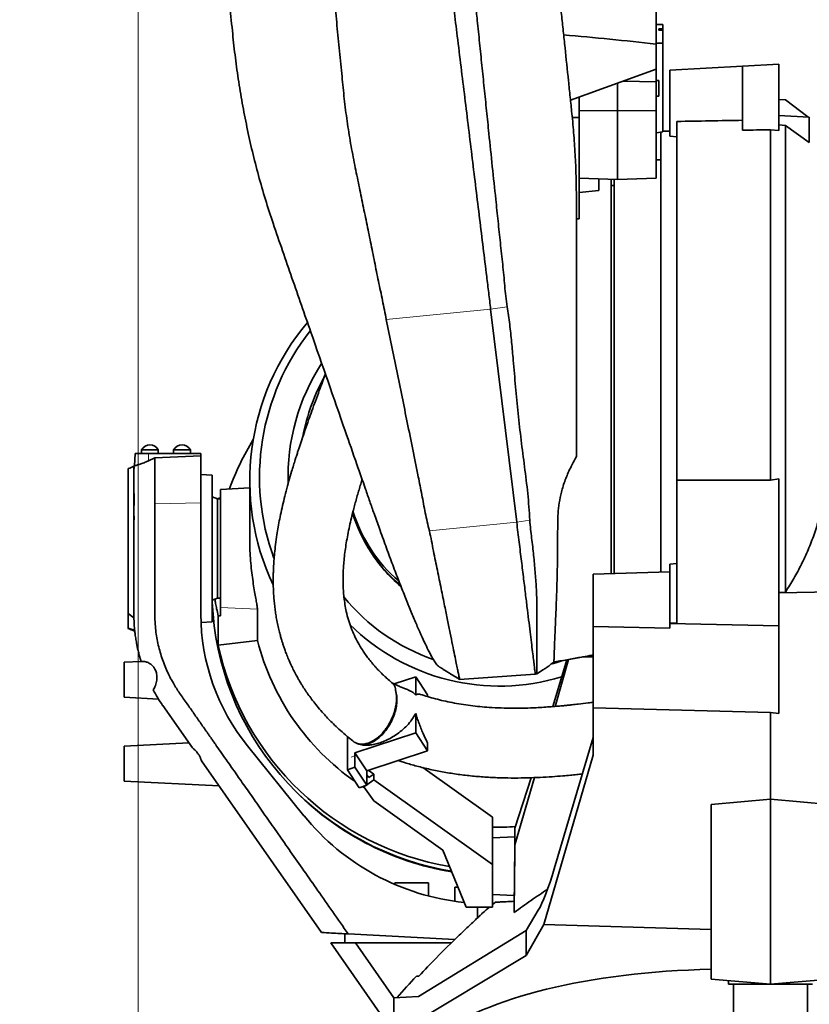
# Model space of a CAD drawing. Header units: millimetres. Extents: x 0 to 11920, y 0 to 8400.
# Tile 5 of 55: x 2210 to 2776, y 1977 to 2682. Entities that reach past the tile are written whole.
import ezdxf

# ---------------------------------------------------------------- set-up
doc = ezdxf.new("R2010")
doc.units = ezdxf.units.MM
doc.header["$LTSCALE"] = 20
doc.styles.add('SLDTEXTSTYLE0', font='TXT', dxfattribs={"width": 0.605})
doc.dimstyles.new('SLDDIMSTYLE0', dxfattribs={"dimtxt": 70, "dimasz": 70, "dimexe": 0, "dimexo": 0.0625, "dimgap": 17.5, "dimtad": 1, "dimdec": 1, "dimrnd": 1e-09, "dimzin": 12, "dimdsep": 46, "dimtxsty": 'SLDTEXTSTYLE0', "dimsah": 1, "dimcen": 0.09, "dimadec": 0, "dimazin": 3, "dimtfac": 1, "dimtofl": 0, "dimtmove": 0, "dimatfit": 3, "dimfxl": 1, "dimfrac": 2, "dimtolj": 1, "dimtzin": 12, "dimarcsym": 0})

# ---------------------------------------------------------------- blocks, each defined once
blk = doc.blocks.new('_D_5')
at = {"color": 7, "linetype": 'Continuous', "lineweight": 0}
for p, q in [((2295.23, 3277.04), (2295.23, 1355.7)), ((2748.23, 1552.92), (2748.23, 1355.7)), ((2295.23, 1385.7), (1312.24, 1385.7)), ((2295.23, 1385.7), (2748.23, 1385.7))]:
    blk.add_line(p, q, dxfattribs=at)
at = {"color": 7, "linetype": 'Continuous', "lineweight": 18}
for points in [[(2295.23, 1385.7), (2365.23, 1375.7), (2365.23, 1395.7)], [(2748.23, 1385.7), (2678.23, 1395.7), (2678.23, 1375.7)]]:
    blk.add_solid(points, dxfattribs=at)
at = {"color": 7, "linetype": 'Continuous', "lineweight": 18, "char_height": 70, "attachment_point": 1, "style": 'SLDTEXTSTYLE0'}
for s, insert in [('(2x M8 Through)', (1498.9, 1475.94)), ('453', (1312.24, 1475.94))]:
    blk.add_mtext(s, dxfattribs=dict(at, insert=insert))

msp = doc.modelspace()

# ---------------------------------------------------------------- linework, layer by layer
at = {"color": 7, "linetype": 'Continuous', "lineweight": 35}
for p, q in [((2666.23, 2664.47), (2666.23, 2720.63)), ((2668.23, 2675.45), (2671.23, 2675.45)), ((2668.23, 2675.45), (2668.23, 2674.41)), ((2671.23, 2674.41), (2668.23, 2674.41)), ((2671.23, 2675.45), (2671.23, 2678.61)), ((2671.23, 2675.45), (2671.23, 2674.41)), ((2671.23, 2665.06), (2671.23, 2674.41)), ((2671.23, 2665.06), (2666.23, 2665.06)), ((2666.23, 2646.58), (2666.23, 2664.47)), ((2671.23, 2601.64), (2671.23, 2665.06)), ((2666.23, 2646.58), (2604.99, 2624.22)), ((2666.23, 2646.58), (2666.23, 2637.51)), ((2676.23, 2645.93), (2728.23, 2648.65)), ((2676.23, 2645.93), (2676.23, 2598.57)), ((2728.23, 2648.65), (2754.23, 2650.02)), ((2728.23, 2602.83), (2728.23, 2648.65)), ((2754.23, 2602.51), (2754.23, 2650.02)), ((2666.23, 2637.51), (2642.49, 2637.91)), ((2668.23, 2638.42), (2666.23, 2638.42)), ((2666.23, 2637.51), (2666.23, 2616.95)), ((2668.23, 2638.42), (2668.23, 2627.12)), ((2638.73, 2636.54), (2638.73, 2616.77)), ((2611.23, 2611.89), (2611.23, 2626.5)), ((2666.23, 2627.12), (2668.23, 2627.12)), ((2759.02, 2624.5), (2754.23, 2624.77)), ((2775.09, 2612.31), (2759.02, 2624.5)), ((2611.23, 2616.95), (2638.73, 2616.77)), ((2666.23, 2616.95), (2638.73, 2616.77)), ((2638.73, 2616.77), (2638.73, 2567.52)), ((2666.23, 2616.95), (2666.23, 2568.49)), ((2606.27, 2611.89), (2611.23, 2611.89)), ((2611.23, 2539.41), (2611.23, 2611.89)), ((2776.04, 2612.26), (2754.23, 2613.4)), ((2776.04, 2594.13), (2776.04, 2612.26)), ((2676.23, 2602.2), (2671.23, 2602.2)), ((2681.23, 2352.13), (2681.23, 2609.1)), ((2748.23, 2352.11), (2748.23, 2603.11)), ((2748.23, 2603.11), (2754.23, 2602.51)), ((2754.23, 2606.61), (2759.02, 2606.28)), ((2759.02, 2606.28), (2759.02, 2272.06)), ((2759.02, 2606.28), (2776.04, 2594.13)), ((2671.23, 2601.64), (2666.23, 2600.85)), ((2669.73, 2405.7), (2669.73, 2601.56)), ((2676.23, 2598.57), (2681.23, 2598.18)), ((2669.73, 2581.7), (2666.23, 2581.7)), ((2611.23, 2568.49), (2638.73, 2567.52)), ((2625.23, 2559.59), (2625.23, 2567.99)), ((2636.23, 2405.7), (2636.23, 2567.6)), ((2666.23, 2568.49), (2638.73, 2567.52)), ((2636.23, 2563.2), (2634.23, 2563.2)), ((2625.23, 2559.59), (2611.23, 2558.16)), ((2611.23, 2539.41), (2609.23, 2539.35)), ((2547.79, 2474.7), (2566.46, 2322.06)), ((2636.23, 2285.34), (2636.23, 2405.7)), ((2669.73, 2286.35), (2669.73, 2405.7)), ((2293.17, 2371.21), (2292.71, 2362.47)), ((2293.17, 2371.21), (2302.7, 2371.21)), ((2297.73, 2373.81), (2297.73, 2371.21)), ((2309.73, 2373.81), (2297.73, 2373.81)), ((2302.7, 2371.21), (2340.23, 2371.21)), ((2340.23, 2369.64), (2307.23, 2368.17)), ((2309.73, 2371.21), (2309.73, 2373.81)), ((2320.73, 2373.81), (2320.73, 2371.21)), ((2332.73, 2373.81), (2320.73, 2373.81)), ((2332.73, 2371.21), (2332.73, 2373.81)), ((2340.23, 2371.21), (2340.23, 2369.64)), ((2340.23, 2369.64), (2340.23, 2335.95)), ((2292.84, 2362.49), (2292.09, 2362.15)), ((2302.69, 2366.07), (2307.23, 2368.17)), ((2288.23, 2256.65), (2288.23, 2360.43)), ((2292.23, 2362.22), (2292.23, 2362.22)), ((2292.23, 2362.22), (2292.23, 2330.6)), ((2292.25, 2362.15), (2292.24, 2362.18)), ((2348.23, 2355.71), (2340.23, 2356.13)), ((2348.23, 2250.71), (2348.23, 2355.71)), ((2375.23, 2351.87), (2375.23, 2309.53)), ((2681.23, 2250.02), (2681.23, 2352.13)), ((2748.23, 2352.11), (2681.23, 2352.13)), ((2748.23, 2352.11), (2754.23, 2353.23)), ((2754.23, 2247.9), (2754.23, 2353.23)), ((2375.23, 2346.63), (2354.22, 2345.53)), ((2754.24, 2345.53), (2754.23, 2345.53)), ((2307.23, 2333.03), (2307.23, 2335.11)), ((2340.23, 2335.95), (2340.23, 2256.21)), ((2352.23, 2338.71), (2348.23, 2340.17)), ((2354.23, 2338.71), (2352.23, 2338.71)), ((2352.23, 2338.71), (2352.23, 2303.21)), ((2352.66, 2339.15), (2352.58, 2338.71)), ((2292.23, 2330.6), (2292.25, 2331.32)), ((2292.26, 2326.71), (2292.23, 2327.16)), ((2292.23, 2327.16), (2292.23, 2323.47)), ((2292.33, 2323.92), (2292.25, 2323.47)), ((2292.26, 2326.71), (2292.33, 2325.86)), ((2352.23, 2303.21), (2352.23, 2267.71)), ((2681.23, 2292.5), (2676.23, 2292.13)), ((2676.23, 2249.79), (2676.23, 2292.13)), ((2676.23, 2286.54), (2621.23, 2284.89)), ((2621.23, 2284.89), (2621.23, 2247.45)), ((2869.75, 2273.29), (2754.23, 2271.57)), ((2759.02, 2272.06), (2754.23, 2271.8)), ((2292.23, 2261.33), (2292.23, 2265.27)), ((2348.23, 2266.26), (2352.23, 2267.71)), ((2352.23, 2267.71), (2354.23, 2267.71)), ((2292.23, 2253.51), (2288.23, 2256.65)), ((2288.23, 2246.26), (2288.23, 2256.65)), ((2292.23, 2256.28), (2292.23, 2261.33)), ((2354.23, 2261.08), (2354.23, 2254.97)), ((2380.71, 2259.7), (2380.71, 2237.28)), ((2292.23, 2256.21), (2292.23, 2256.28)), ((2292.23, 2255.85), (2292.23, 2253.51)), ((2340.34, 2250.3), (2348.23, 2250.71)), ((2352.66, 2234.09), (2352.66, 2255.04)), ((2681.23, 2250.02), (2676.23, 2249.79)), ((2676.23, 2249.79), (2676.23, 2249.41)), ((2288.23, 2246), (2288.23, 2246.26)), ((2288.23, 2246.26), (2292.23, 2244.71)), ((2292.38, 2244.66), (2288.23, 2246.26)), ((2292.23, 2244.71), (2292.23, 2244.21)), ((2292.23, 2244.21), (2292.87, 2243.96)), ((2292.38, 2245.82), (2292.72, 2245.67)), ((2292.38, 2244.66), (2292.38, 2245.82)), ((2621.23, 2247.45), (2621.23, 2189.24)), ((2621.23, 2247.45), (2676.23, 2246.18)), ((2754.23, 2247.9), (2676.23, 2249.41)), ((2676.23, 2249.41), (2676.23, 2246.18)), ((2754.23, 2185.13), (2754.23, 2247.9)), ((2380.71, 2237.28), (2352.66, 2234.09)), ((2297.37, 2222.35), (2285.23, 2221.71)), ((2285.23, 2196.71), (2285.23, 2221.71)), ((2297.38, 2222.35), (2295.87, 2227.66)), ((2592.23, 2189.99), (2602.29, 2223.54)), ((2593.91, 2190.13), (2603.66, 2223.79)), ((2598.75, 2222.9), (2618.02, 2226.41)), ((2613.63, 2225.61), (2621.23, 2225.57)), ((2580.96, 2213.5), (2585.69, 2216.56)), ((2494.1, 2211.33), (2478.72, 2206.25)), ((2494.1, 2198.31), (2494.1, 2211.33)), ((2494.1, 2211.33), (2502.55, 2198.47)), ((2525.55, 2209.44), (2579.77, 2213.2)), ((2579.75, 2213.2), (2579.76, 2213.2)), ((2579.77, 2213.2), (2580.98, 2213.42)), ((2285.23, 2196.71), (2309.8, 2195.43)), ((2502.55, 2197.16), (2502.55, 2198.47)), ((2312.83, 2190.88), (2312.89, 2190.79)), ((2312.89, 2190.79), (2334.15, 2160.43)), ((2748.23, 2185.7), (2621.23, 2189.24)), ((2621.23, 2189.24), (2621.23, 2155.34)), ((2494.1, 2171.17), (2494.1, 2185.14)), ((2748.23, 2185.7), (2754.23, 2185.13)), ((2748.23, 2185.7), (2748.23, 2123.73)), ((2445.16, 2144.76), (2445.16, 2168.59)), ((2450.6, 2156.78), (2494.1, 2171.17)), ((2494.1, 2171.17), (2502.55, 2158.31)), ((2593.37, 2073.87), (2621.23, 2167.78)), ((2331.55, 2164.14), (2285.23, 2161.71)), ((2285.23, 2136.71), (2285.23, 2161.71)), ((2373.66, 2161.82), (2414.09, 2111.88)), ((2452.73, 2163.37), (2452.62, 2163.49)), ((2459.05, 2143.91), (2502.55, 2158.31)), ((2502.55, 2158.31), (2502.55, 2163.91)), ((2340.56, 2151.27), (2426.73, 2028.21)), ((2459.05, 2143.91), (2450.6, 2156.78)), ((2450.6, 2154.66), (2450.6, 2156.78)), ((2450.6, 2146.56), (2450.6, 2154.66)), ((2621.23, 2155.34), (2585.98, 2033.9)), ((2450.6, 2146.56), (2445.16, 2144.76)), ((2453.61, 2131.9), (2445.16, 2144.76)), ((2450.6, 2146.56), (2459.05, 2133.7)), ((2459.05, 2141.8), (2459.05, 2143.91)), ((2460.33, 2144.34), (2460.34, 2144.32)), ((2460.34, 2144.32), (2460.34, 2144.34)), ((2460.71, 2144.06), (2460.34, 2144.32)), ((2464.03, 2141.7), (2460.71, 2144.06)), ((2549.23, 2110.84), (2499.22, 2146.33)), ((2459.05, 2133.7), (2459.05, 2141.8)), ((2459.05, 2141.24), (2460.43, 2139.14)), ((2459.05, 2133.94), (2464.03, 2137.47)), ((2460.43, 2139.14), (2464.03, 2141.7)), ((2464.03, 2141.7), (2464.03, 2137.47)), ((2549.23, 2077.02), (2464.03, 2137.47)), ((2565.23, 2091.07), (2579.15, 2139.16)), ((2565.23, 2102.86), (2576.83, 2139.07)), ((2285.23, 2136.71), (2353.25, 2133.15)), ((2459.05, 2133.7), (2453.61, 2131.9)), ((2456.03, 2132.7), (2457.42, 2131.8)), ((2456.96, 2132.45), (2458.42, 2133.49)), ((2456.96, 2133.01), (2456.96, 2132.45)), ((2464.03, 2122.42), (2456.96, 2132.45)), ((2748.23, 2123.73), (2705.73, 2119.79)), ((2790.73, 2119.79), (2748.23, 2123.73)), ((2748.23, 1991.1), (2748.23, 2123.73)), ((2513.53, 2087.3), (2464.03, 2122.42)), ((2705.73, 1994.82), (2705.73, 2119.79)), ((2549.23, 2110.84), (2549.23, 2077.02)), ((2565.15, 2096.8), (2565.23, 2102.86)), ((2565.23, 2102.86), (2565.23, 2091.07)), ((2565.18, 2096.8), (2549.23, 2095.97)), ((2564.69, 2042.54), (2565.23, 2091.07)), ((2530.19, 2046.34), (2513.53, 2087.3)), ((2549.23, 2046.34), (2549.23, 2077.02)), ((2479.23, 2063.8), (2479.23, 2062.62)), ((2479.23, 2063.8), (2491.23, 2063.8)), ((2491.23, 2063.8), (2503.23, 2063.8)), ((2503.23, 2054.43), (2503.23, 2063.8)), ((2522.23, 2060.8), (2522.23, 2050.57)), ((2522.23, 2060.8), (2524.3, 2060.8)), ((2549.23, 2055.44), (2564.71, 2054.63)), ((2564.58, 2050.58), (2564.63, 2054.63)), ((2549.23, 2046.34), (2530.19, 2046.34)), ((2538.31, 2038.64), (2538.31, 2046.34)), ((2549.23, 2048.48), (2549.47, 2048.46)), ((2573.23, 2029.65), (2581.93, 2044.15)), ((2585.98, 2033.9), (2573.23, 2011.63)), ((2585.98, 2033.9), (2705.73, 2030.39)), ((2443.23, 2027.35), (2443.23, 2020.8)), ((2445.74, 2027.22), (2522.17, 2023.21)), ((2496.08, 1982.41), (2573.23, 2029.65)), ((2573.23, 2011.63), (2573.23, 2029.65)), ((2433.22, 2020.8), (2450.94, 2020.8)), ((2478.47, 1956.18), (2433.22, 2020.8)), ((2450.94, 2020.8), (2478.47, 1981.49)), ((2519.73, 2020.8), (2450.94, 2020.8)), ((2573.23, 2011.63), (2479.15, 1955.21)), ((2705.73, 1994.82), (2748.23, 1991.1)), ((2718.23, 1993.73), (2718.23, 1991.1)), ((2748.23, 1991.1), (2718.23, 1991.1)), ((2721.73, 1991.1), (2721.73, 1895.9)), ((2748.23, 1991.1), (2790.73, 1994.82)), ((2778.23, 1991.1), (2748.23, 1991.1)), ((2774.73, 1895.9), (2774.73, 1991.1)), ((2478.47, 1981.49), (2496.08, 1982.41)), ((2478.47, 1981.49), (2478.47, 1956.18))]:
    msp.add_line(p, q, dxfattribs=at)
at = {"color": 8, "linetype": 'Continuous', "lineweight": 18}
for p, q in [((2547.79, 2474.7), (2559.61, 2476.42)), ((2473.02, 2467.27), (2547.79, 2474.7)), ((2302.7, 2371.21), (2302.69, 2366.07)), ((2340.23, 2335.95), (2307.23, 2335.11)), ((2503.88, 2315.84), (2566.46, 2322.06)), ((2566.46, 2322.06), (2575.85, 2323.42)), ((2354.23, 2261.08), (2380.71, 2259.7)), ((2450.6, 2154.66), (2447.88, 2153.76)), ((2460.71, 2144.06), (2460.57, 2143.96))]:
    msp.add_line(p, q, dxfattribs=at)
at = {"color": 7, "linetype": 'Continuous', "lineweight": 35, "flags": 128}
for points in [[(2348.34, 2266.3), (2348.4, 2264.61), (2348.93, 2256.2), (2349.81, 2247.82), (2351.04, 2239.48), (2352.61, 2231.2), (2354.53, 2222.99), (2356.79, 2214.87), (2359.39, 2206.84), (2362.32, 2198.93), (2365.58, 2191.15), (2369.16, 2183.5), (2373.06, 2176.01), (2377.26, 2168.69), (2381.77, 2161.54), (2386.58, 2154.58), (2391.67, 2147.83), (2397.03, 2141.29), (2402.67, 2134.97), (2408.56, 2128.89), (2414.71, 2123.06), (2421.09, 2117.48), (2427.7, 2112.17), (2434.53, 2107.13), (2441.56, 2102.38), (2448.78, 2097.92), (2456.18, 2093.76), (2463.75, 2089.9), (2471.48, 2086.36), (2479.35, 2083.13), (2487.34, 2080.23), (2495.45, 2077.66), (2503.66, 2075.43), (2511.95, 2073.53), (2519.72, 2072.07)], [(2591.83, 2220.69), (2594.47, 2221.43), (2599.56, 2223)], [(2551.19, 2049.88), (2550.06, 2048.95), (2549.23, 2048.26)]]:
    msp.add_lwpolyline(points, dxfattribs=at)
at = {"color": 7, "linetype": 'Continuous', "lineweight": 35}
for centre, radius, start, end in [((2550.93, 2351.89), 175.69, 139.91265, 205.17598), ((2551.04, 2354.39), 168.8, 141.68872, 200.13864), ((2551.47, 2354.64), 148.78, 146.97804, 181.88123), ((2551.75, 2357.49), 140.91, 150.16403, 169.37127), ((2303.85, 2370.41), 7, 90.97726, 150.95025), ((2303.61, 2370.41), 7, 29.04975, 89.02274), ((2326.85, 2370.41), 7, 90.97726, 150.95025), ((2326.61, 2370.41), 7, 29.04975, 89.02274), ((2551.1, 2275.79), 202.93, 148.70221, 159.77988), ((2412.73, 2087.48), 300, 113.68287, 114.51978), ((2552.9, 2360.31), 108.74, 196.81805, 230.10153), ((2552.9, 2362.33), 108.73, 197.34041, 229.2492), ((2553.28, 2358.77), 108.22, 212.21063, 229.80546), ((2553.69, 2359.21), 143.38, 219.18224, 250.87985), ((2490.23, 2256.21), 150, 180, 219), ((2412.73, 2518.95), 300, 245.48022, 246.31713), ((2554.23, 2357.36), 152.65, 225.36787, 286.90574), ((2552.24, 2281.42), 177.12, 194.42942, 235.03602), ((2553.06, 2277.5), 205.04, 192.22383, 260.25861), ((2553.82, 2274.44), 205.66, 223.86396, 260.50936), ((2546.21, 2218.87), 170, 219, 264.12159), ((2554.23, 2284.56), 180.89, 268.4161, 273.60402), ((2932.28, 1586.45), 600, 129.96155, 130.55467), ((2932.28, 1586.45), 600, 136.84843, 138.80294)]:
    msp.add_arc(centre, radius, start, end, dxfattribs=at)
for centre, major_axis, ratio, start_param, end_param in [((2627.85, 2405.7), (7154.4, -32.27), 0.038172, 1.564906, 1.565605), ((4999.23, 2405.7), (5697.76, 0), 0.039078, 1.980763, 1.989774), ((2735.51, 2445.34), (4189.38, 59.57), 0.037609, 1.567227, 1.572001), ((1541.71, 2303.21), (1144.87, 59.37), 0.007546, 5.499132, 5.501074), ((3016.72, 2270.45), (763.91, -39.44), 0.216403, 3.47561, 3.475744), ((1541.71, 2303.21), (1144.87, -59.37), 0.007546, 5.499915, 5.501857), ((2838.07, 2361.41), (608.08, 69.84), 0.208918, 3.57459, 3.575143), ((2564.95, 2075.72), (0.24, 21.09), 0.002298, 3.141498, 6.080007), ((2564.95, 2075.72), (0.24, 21.09), 0.002298, 6.080007, 6.283331), ((2594.44, 2136.21), (17.86, 96.86), 0.133206, 3.483234, 4.038047), ((2748.23, 1906.23), (261.97, -11.22), 0.363392, 1.749291, 2.742351)]:
    msp.add_ellipse(centre, major_axis=major_axis, ratio=ratio, start_param=start_param, end_param=end_param, dxfattribs=at)
for points, knots in [([(2605.97, 2614.84), (2605.56, 2618.74), (2604.75, 2626.53), (2603.11, 2642.21), (2601.46, 2657.98), (2599.8, 2673.81), (2598.55, 2685.75), (2597.3, 2697.68), (2595.63, 2713.67), (2593.54, 2733.67), (2590.18, 2765.76), (2584.41, 2820.93), (2576.22, 2899.21), (2566.44, 2992.59), (2556.67, 3086), (2547.26, 3175.95), (2538.22, 3262.37), (2532.44, 3317.61), (2529.55, 3345.23)], [0, 0, 0, 0, 0.015989, 0.031978, 0.064065, 0.080279, 0.096494, 0.112765, 0.129036, 0.16202, 0.195008, 0.260981, 0.388824, 0.516668, 0.64451, 0.772353, 0.88617, 1, 1, 1, 1]), ([(2362.77, 2673.99), (2362.11, 2680.73), (2360.79, 2694.21), (2358.16, 2721.08), (2353.55, 2768.16), (2343.72, 2868.48), (2330.91, 2999.31), (2318.81, 3122.93), (2310.65, 3206.26), (2306.79, 3245.65), (2304.86, 3265.35)], [0, 0, 0, 0, 0.0341027, 0.0682136, 0.1364426, 0.2728993, 0.5771867, 0.8001734, 0.9000867, 1, 1, 1, 1]), ([(2533.25, 2729.11), (2533.45, 2725.14), (2533.85, 2717.2), (2535.29, 2705.3), (2536.89, 2693.4), (2538.41, 2680.07), (2539.82, 2665.32), (2541.53, 2649.15), (2543.18, 2632.94), (2544.86, 2616.72), (2546.79, 2597.96), (2548.99, 2576.74), (2551.2, 2555.78), (2553.09, 2537.6), (2554.74, 2522.05), (2556.46, 2506.66), (2557.67, 2493.94), (2558.52, 2483.85), (2559.25, 2478.9), (2559.62, 2476.42)], [0, 0, 0, 0, 0.046023, 0.092109, 0.138244, 0.184333, 0.24647, 0.308608, 0.371392, 0.434176, 0.497163, 0.590352, 0.683542, 0.746389, 0.809236, 0.872749, 0.93626, 0.968135, 1, 1, 1, 1]), ([(2516.92, 2727.23), (2517.69, 2720.92), (2519.23, 2708.3), (2521.55, 2689.28), (2524.01, 2669.23), (2526.58, 2648.15), (2529.28, 2626.11), (2531.96, 2604.18), (2534.62, 2582.41), (2537.26, 2560.86), (2539.86, 2539.56), (2542.43, 2518.58), (2544.59, 2500.86), (2546.38, 2486.26), (2547.32, 2478.55), (2547.79, 2474.7)], [0, 0, 0, 0, 0.073442, 0.146889, 0.220337, 0.305515, 0.39069, 0.47586, 0.56102, 0.646169, 0.731303, 0.81642, 0.901517, 0.950762, 1, 1, 1, 1]), ([(2433.96, 2716.53), (2434.62, 2710.49), (2435.94, 2698.39), (2437.44, 2680.08), (2439.33, 2661.73), (2441.04, 2644.1), (2442.68, 2627.25), (2444.61, 2611.24), (2447.07, 2595.32), (2450.01, 2579.99), (2453.05, 2565.21), (2455.99, 2550.93), (2458.87, 2536.73), (2461.75, 2522.59), (2464.61, 2508.56), (2467.41, 2494.62), (2470.38, 2480.85), (2472.14, 2471.8), (2473.02, 2467.27)], [0, 0, 0, 0, 0.070771, 0.141692, 0.212955, 0.284336, 0.346654, 0.409186, 0.471715, 0.534504, 0.592083, 0.649662, 0.707589, 0.765515, 0.823956, 0.882397, 0.941202, 1, 1, 1, 1]), ([(2362.77, 2673.99), (2363.38, 2668.24), (2364.59, 2656.75), (2366.97, 2639.46), (2369.81, 2622.17), (2373.17, 2604.82), (2377.03, 2587.51), (2381.44, 2570.23), (2386.36, 2553.09), (2390.09, 2541.83), (2391.95, 2536.19)], [0, 0, 0, 0, 0.122643, 0.245275, 0.369261, 0.493262, 0.619219, 0.74516, 0.872313, 1, 1, 1, 1]), ([(2666.23, 2664.47), (2655.26, 2665.7), (2633.31, 2668.16), (2611.16, 2670.11), (2600.09, 2671.08)], [0, 0, 0, 0, 0.499937, 1, 1, 1, 1]), ([(2605.97, 2614.84), (2606.48, 2609.61), (2607.49, 2599.15), (2608.48, 2583.5), (2609.11, 2567.88), (2609.19, 2557.56), (2609.23, 2552.4)], [0, 0, 0, 0, 0.248594, 0.497743, 0.748588, 1, 1, 1, 1]), ([(2634.23, 2567.68), (2634.23, 2565.67), (2634.23, 2561.58), (2634.23, 2554.03), (2634.23, 2545.47), (2634.23, 2535.96), (2634.23, 2525.43), (2634.23, 2514.04), (2634.23, 2501.92), (2634.23, 2489.19), (2634.23, 2475.74), (2634.23, 2461.8), (2634.23, 2447.49), (2634.23, 2432.96), (2634.23, 2418.08), (2634.23, 2403.13), (2634.23, 2388.24), (2634.23, 2373.54), (2634.23, 2358.91), (2634.23, 2344.64), (2634.23, 2330.85), (2634.23, 2317.65), (2634.23, 2304.95), (2634.23, 2294.07), (2634.23, 2287.81), (2634.23, 2285.28)], [0, 0, 0, 0, 0.042922, 0.08777, 0.131232, 0.174996, 0.219072, 0.263901, 0.307373, 0.351145, 0.395227, 0.44006, 0.483551, 0.527345, 0.571485, 0.616348, 0.659891, 0.70374, 0.747938, 0.792859, 0.836385, 0.880221, 0.924529, 0.969483, 1, 1, 1, 1]), ([(2609.23, 2369.04), (2609.23, 2399.17), (2609.23, 2436.83), (2609.23, 2478.25), (2609.23, 2493.38), (2609.23, 2504.83), (2609.23, 2516.46), (2609.23, 2528.29), (2609.23, 2540.26), (2609.23, 2548.35), (2609.23, 2552.4)], [0, 0, 0, 0, 0.499208, 0.623981, 0.686386, 0.748786, 0.811454, 0.874123, 0.937063, 1, 1, 1, 1]), ([(2391.95, 2536.19), (2394.21, 2529.61), (2398.72, 2516.42), (2407.75, 2490.41), (2422.69, 2447.57), (2438.19, 2403.05), (2451.23, 2365.56), (2457.11, 2348.69), (2461.2, 2336.97), (2464.52, 2327.51), (2468.35, 2316.8), (2472.66, 2304.92), (2477.16, 2292.8), (2481.57, 2281.21), (2485.78, 2270.41), (2489.78, 2260.47), (2493.53, 2251.46), (2497.06, 2243.33), (2500.28, 2236.26), (2503.17, 2230.32), (2505.73, 2225.49), (2507.95, 2221.83), (2509.71, 2219.43), (2510.54, 2218.84), (2510.91, 2218.58)], [0, 0, 0, 0, 0.049127, 0.098343, 0.196944, 0.375598, 0.437013, 0.481683, 0.504034, 0.526375, 0.554428, 0.588719, 0.623244, 0.658126, 0.693503, 0.727798, 0.762329, 0.79723, 0.832641, 0.866829, 0.901262, 0.936475, 0.971961, 1, 1, 1, 1]), ([(2559.61, 2476.42), (2560.25, 2472.2), (2561.54, 2463.76), (2562.86, 2451), (2564.17, 2436.09), (2565.61, 2419.03), (2567.41, 2399.87), (2569.59, 2380.76), (2572.06, 2361.7), (2574.56, 2342.63), (2575.42, 2329.82), (2575.85, 2323.42)], [0, 0, 0, 0, 0.083284, 0.166601, 0.24992, 0.375006, 0.500089, 0.625061, 0.750037, 0.875039, 1, 1, 1, 1]), ([(2473.02, 2467.27), (2474.23, 2461.11), (2476.64, 2448.8), (2481.97, 2424.27), (2488.11, 2392.84), (2494.3, 2363.31), (2498.51, 2341.71), (2500.9, 2328.72), (2502.89, 2320.13), (2503.88, 2315.84)], [0, 0, 0, 0, 0.121782, 0.243576, 0.487139, 0.74356, 0.829051, 0.914542, 1, 1, 1, 1]), ([(2429.41, 2428.24), (2428.71, 2426.34), (2427.26, 2422.39), (2424.88, 2415.93), (2422.35, 2409.01), (2419.79, 2401.98), (2417.28, 2394.95), (2414.86, 2388.05), (2412.58, 2381.4), (2410.92, 2376.44), (2409.73, 2372.81), (2408.82, 2369.99), (2407.77, 2366.66), (2406.55, 2362.72), (2405.02, 2357.66), (2403.22, 2351.46), (2401.31, 2344.43), (2399.55, 2337.43), (2398.02, 2330.81), (2396.71, 2324.58), (2395.61, 2318.74), (2394.59, 2312.63), (2393.7, 2306.36), (2393, 2300.09), (2392.54, 2294.64), (2392.3, 2290.68), (2392.18, 2288.01), (2392.13, 2286.38), (2392.09, 2284.93), (2392.07, 2283.59), (2392.05, 2282.08), (2392.04, 2280.12), (2392.07, 2277.28), (2392.18, 2273.64), (2392.41, 2269.48), (2392.75, 2265.25), (2393.2, 2261.08), (2393.76, 2256.97), (2394.46, 2252.71), (2395.3, 2248.46), (2396.22, 2244.44), (2397.1, 2241.04), (2397.9, 2238.26), (2398.64, 2235.81), (2399.42, 2233.4), (2400.36, 2230.72), (2401.53, 2227.57), (2403.05, 2223.81), (2404.77, 2219.93), (2406.61, 2216.11), (2408.37, 2212.74), (2410.09, 2209.64), (2411.62, 2207.04), (2412.93, 2204.93), (2414.08, 2203.13), (2415.57, 2200.87), (2417.6, 2197.94), (2420.33, 2194.25), (2423.51, 2190.24), (2426.63, 2186.58), (2429.67, 2183.22), (2432.62, 2180.13), (2436.15, 2176.63), (2440.34, 2172.73), (2444.66, 2168.95), (2447.68, 2166.54), (2448.98, 2165.5)], [0, 0, 0, 0, 0.020163, 0.042017, 0.06908, 0.09435, 0.117805, 0.145001, 0.169096, 0.19002, 0.198792, 0.208543, 0.220501, 0.234668, 0.25104, 0.275123, 0.30162, 0.326954, 0.350877, 0.37339, 0.394498, 0.414202, 0.439735, 0.462463, 0.482212, 0.498895, 0.505388, 0.511263, 0.51652, 0.521159, 0.52581, 0.532762, 0.542226, 0.556428, 0.571896, 0.587184, 0.602295, 0.617231, 0.631997, 0.648935, 0.663861, 0.676498, 0.686833, 0.695046, 0.703967, 0.713969, 0.725491, 0.739882, 0.757268, 0.770686, 0.784949, 0.797548, 0.808157, 0.816758, 0.823675, 0.830612, 0.845165, 0.860899, 0.878548, 0.89825, 0.910664, 0.925206, 0.94212, 0.961473, 0.983351, 1, 1, 1, 1]), ([(2292.85, 2362.46), (2292.83, 2362.46), (2292.76, 2362.44), (2293.85, 2362.73), (2295.89, 2363.35), (2298.71, 2364.35), (2301.09, 2365.34), (2302.43, 2365.95), (2302.69, 2366.07)], [0, 0, 0, 0, 0.106571, 0.313041, 0.519825, 0.729248, 0.947822, 1, 1, 1, 1]), ([(2307.23, 2366.46), (2307.23, 2366.82), (2307.23, 2367.5), (2307.23, 2367.95), (2307.23, 2368.17)], [0, 0, 0, 0, 0.519399, 1, 1, 1, 1]), ([(2307.23, 2335.13), (2307.23, 2336.99), (2307.23, 2340.69), (2307.23, 2345.81), (2307.23, 2350.54), (2307.23, 2354.81), (2307.23, 2358.58), (2307.23, 2361.81), (2307.23, 2364.51), (2307.23, 2365.81), (2307.23, 2366.46)], [0, 0, 0, 0, 0.125, 0.25, 0.375, 0.5, 0.625, 0.75, 0.875, 1, 1, 1, 1]), ([(2609.23, 2369.04), (2607.73, 2366.31), (2604.72, 2360.86), (2601.11, 2352.34), (2598.4, 2344.04), (2596.79, 2336.02), (2596.04, 2328.41), (2595.78, 2320.94), (2595.8, 2311.63), (2595.76, 2300.72), (2595.56, 2288.55), (2595.27, 2277.16), (2594.91, 2266.65), (2594.52, 2257.11), (2594.16, 2248.56), (2593.83, 2241.07), (2593.57, 2234.82), (2593.38, 2229.82), (2593.25, 2225.99), (2593.15, 2223.18), (2593.11, 2222.24), (2593.09, 2221.77)], [0, 0, 0, 0, 0.039558, 0.079194, 0.118693, 0.153089, 0.18764, 0.222314, 0.256878, 0.320003, 0.383349, 0.446691, 0.509812, 0.572724, 0.635858, 0.698987, 0.761892, 0.821322, 0.880943, 0.940566, 1, 1, 1, 1]), ([(2759.02, 2272.06), (2761.04, 2275.3), (2765.1, 2281.78), (2770.49, 2291.89), (2775.36, 2302.39), (2779.59, 2313.29), (2783.11, 2324.57), (2785.52, 2334.72), (2787.08, 2343.64), (2788.03, 2351.29), (2788.63, 2359), (2788.71, 2364.17), (2788.74, 2366.75)], [0, 0, 0, 0, 0.113384, 0.226851, 0.340214, 0.457539, 0.574986, 0.692285, 0.768857, 0.845428, 0.922714, 1, 1, 1, 1]), ([(2292.25, 2362.15), (2292.27, 2362.07), (2292.3, 2361.92), (2292.32, 2361.53), (2292.33, 2361.33)], [0, 0, 0, 0, 0.4986262, 1, 1, 1, 1]), ([(2292.33, 2360.47), (2292.32, 2360.28), (2292.31, 2359.46), (2292.29, 2357.5), (2292.3, 2354.14), (2292.32, 2350.11), (2292.31, 2345.77), (2292.33, 2341.37), (2292.38, 2336.9), (2292.33, 2333.47), (2292.26, 2331.57), (2292.25, 2331.32)], [0, 0, 0, 0, 0.044531, 0.195724, 0.347493, 0.498656, 0.636769, 0.752061, 0.867589, 0.982758, 1, 1, 1, 1]), ([(2292.33, 2361.33), (2292.33, 2361.21), (2292.34, 2360.96), (2292.33, 2360.63), (2292.33, 2360.47)], [0, 0, 0, 0, 0.485639, 1, 1, 1, 1]), ([(2477.66, 2206.58), (2477.65, 2206.59), (2476.53, 2207.48), (2474.64, 2209.15), (2472.17, 2211.38), (2470.33, 2213.14), (2468.91, 2214.55), (2467.67, 2215.82), (2466.42, 2217.13), (2465.15, 2218.52), (2463.86, 2219.98), (2462.18, 2221.95), (2460.18, 2224.45), (2457.95, 2227.47), (2455.42, 2231.21), (2452.75, 2235.66), (2450.07, 2240.94), (2447.78, 2246.41), (2445.86, 2252.13), (2444.42, 2257.71), (2443.38, 2263.13), (2442.68, 2268.22), (2442.26, 2273.1), (2442.08, 2277.26), (2442.03, 2280.85), (2442.07, 2284.26), (2442.22, 2288.07), (2442.64, 2294.34), (2443.65, 2303.19), (2445.64, 2314.67), (2447.71, 2323.94), (2449.43, 2330.75), (2450.53, 2334.89), (2451.68, 2339.04), (2452.88, 2343.17), (2454.11, 2347.29), (2455.08, 2350.42), (2455.63, 2352.18), (2455.76, 2352.57)], [0, 0, 0, 0, 0.0002559, 0.0247485, 0.0446018, 0.0594801, 0.0705951, 0.081207, 0.0924107, 0.1041956, 0.1165519, 0.1293338, 0.1534839, 0.1785553, 0.2032163, 0.2434817, 0.2841542, 0.3259354, 0.3678659, 0.4112131, 0.4462241, 0.4821509, 0.5165155, 0.5453386, 0.5652733, 0.5871499, 0.6113407, 0.6379004, 0.7054964, 0.7755994, 0.8478106, 0.8724403, 0.8969412, 0.9213041, 0.9455198, 0.9695793, 0.9932284, 1, 1, 1, 1]), ([(2354.23, 2345.38), (2354.23, 2345.28), (2354.23, 2344.99), (2354.23, 2343.19), (2354.23, 2340.13), (2354.23, 2335.92), (2354.23, 2330.83), (2354.23, 2324.9), (2354.23, 2318.44), (2354.23, 2311.48), (2354.23, 2304.38), (2354.23, 2297.18), (2354.23, 2290.22), (2354.23, 2283.57), (2354.23, 2277.52), (2354.23, 2272.14), (2354.23, 2267.67), (2354.23, 2264.18), (2354.23, 2262.04), (2354.23, 2261.34), (2354.23, 2261.08)], [0, 0, 0, 0, 0.028244, 0.086296, 0.14604, 0.203947, 0.263552, 0.321143, 0.380418, 0.437773, 0.496801, 0.553991, 0.612835, 0.670145, 0.729107, 0.7866, 0.845743, 0.903554, 0.963031, 1, 1, 1, 1]), ([(2292.23, 2327.16), (2292.21, 2327.78), (2292.17, 2328.94), (2292.21, 2330.08), (2292.23, 2330.6)], [0, 0, 0, 0, 0.54162, 1, 1, 1, 1]), ([(2445.74, 2027.22), (2442.04, 2032.5), (2434.82, 2042.81), (2424.25, 2057.9), (2414.22, 2072.23), (2404.71, 2085.8), (2395.75, 2098.61), (2387.31, 2110.66), (2379.34, 2122.04), (2371.85, 2132.73), (2364.86, 2142.73), (2359.06, 2151), (2354.37, 2157.7), (2351.56, 2161.72), (2349.8, 2164.23), (2349.01, 2165.35), (2348.24, 2166.45), (2347.48, 2167.54), (2346.74, 2168.6), (2346, 2169.65), (2343.84, 2172.74), (2340.25, 2177.86), (2335.28, 2184.98), (2330.21, 2192.25), (2325.12, 2199.37), (2319.93, 2207.34), (2315.47, 2216.24), (2311.67, 2226.28), (2308.98, 2236.68), (2307.61, 2246.04), (2307.17, 2254.36), (2307.25, 2261.5), (2307.22, 2269.91), (2307.23, 2277.65), (2307.23, 2283.91), (2307.23, 2287.03), (2307.23, 2288.6), (2307.23, 2289.38), (2307.23, 2289.77), (2307.23, 2289.96), (2307.23, 2290.06), (2307.23, 2290.11), (2307.23, 2290.13), (2307.23, 2290.15), (2307.23, 2290.15), (2307.23, 2290.16), (2307.23, 2290.16), (2307.23, 2290.16), (2307.23, 2290.16), (2307.23, 2290.16), (2307.23, 2290.16), (2307.23, 2290.16), (2307.23, 2290.16), (2307.23, 2290.16), (2307.23, 2290.43), (2307.23, 2291.14), (2307.23, 2292.57), (2307.23, 2294.67), (2307.23, 2297.48), (2307.23, 2300.02), (2307.23, 2302.08), (2307.23, 2303.48), (2307.23, 2304.96), (2307.23, 2306.51), (2307.23, 2308.14), (2307.23, 2309.84), (2307.23, 2318.15), (2307.23, 2325.88), (2307.23, 2333.03)], [0, 0, 0, 0, 0.055151, 0.107657, 0.157516, 0.204729, 0.249296, 0.291218, 0.330493, 0.368062, 0.402843, 0.434834, 0.454421, 0.472792, 0.476749, 0.480645, 0.48448, 0.488254, 0.491966, 0.495617, 0.499207, 0.524168, 0.549128, 0.573457, 0.599961, 0.623922, 0.654945, 0.686096, 0.717566, 0.748988, 0.769194, 0.790783, 0.811704, 0.843087, 0.858778, 0.866624, 0.870547, 0.872508, 0.873489, 0.873979, 0.874224, 0.874347, 0.874408, 0.874439, 0.874454, 0.874462, 0.874466, 0.874467, 0.874468, 0.874469, 0.874469, 0.874469, 0.874469, 0.874469, 0.874469, 0.876831, 0.88076, 0.88702, 0.895246, 0.905437, 0.909311, 0.913407, 0.917727, 0.92227, 0.927035, 0.932024, 0.937235, 1, 1, 1, 1]), ([(2292.23, 2265.27), (2292.23, 2266.35), (2292.23, 2268.2), (2292.23, 2270.54), (2292.23, 2271.98), (2292.23, 2272.65), (2292.23, 2272.85), (2292.23, 2272.87), (2292.23, 2272.87), (2292.23, 2272.87), (2292.23, 2272.87), (2292.23, 2272.87), (2292.23, 2272.87), (2292.23, 2272.87), (2292.23, 2272.87), (2292.23, 2272.87), (2292.23, 2272.87), (2292.23, 2272.88), (2292.23, 2272.89), (2292.23, 2272.92), (2292.23, 2272.96), (2292.23, 2273.06), (2292.23, 2273.25), (2292.23, 2273.6), (2292.23, 2274.25), (2292.23, 2275.31), (2292.23, 2276.56), (2292.23, 2277.93), (2292.23, 2279.26), (2292.23, 2281.11), (2292.23, 2283.41), (2292.23, 2286.12), (2292.23, 2289.14), (2292.23, 2292.17), (2292.23, 2294.87), (2292.23, 2297.06), (2292.23, 2299.04), (2292.23, 2301.13), (2292.23, 2303.22), (2292.23, 2305.31), (2292.23, 2307.4), (2292.23, 2309.48), (2292.23, 2311.58), (2292.23, 2313.63), (2292.23, 2315.75), (2292.23, 2318.05), (2292.23, 2320.67), (2292.23, 2322.52), (2292.23, 2323.47)], [0, 0, 0, 0, 0.058691, 0.101335, 0.127931, 0.137347, 0.13848, 0.13848, 0.13848, 0.138481, 0.138482, 0.138483, 0.138486, 0.138492, 0.138504, 0.138527, 0.138574, 0.138669, 0.138857, 0.139234, 0.139984, 0.141475, 0.144416, 0.150136, 0.160928, 0.179922, 0.207557, 0.228244, 0.251145, 0.276283, 0.322115, 0.367947, 0.413778, 0.475547, 0.521375, 0.551264, 0.586605, 0.621947, 0.657288, 0.692629, 0.72797, 0.763311, 0.798652, 0.834527, 0.867175, 0.90619, 0.951572, 1, 1, 1, 1]), ([(2292.33, 2325.86), (2292.36, 2325.5), (2292.42, 2324.86), (2292.36, 2324.2), (2292.33, 2323.92)], [0, 0, 0, 0, 0.567554, 1, 1, 1, 1]), ([(2566.46, 2322.06), (2567.04, 2317.26), (2568.21, 2307.67), (2569.87, 2294.13), (2571.43, 2281.34), (2572.86, 2269.68), (2574.14, 2259.18), (2575.29, 2249.81), (2576.32, 2241.4), (2577.22, 2234.01), (2578, 2227.67), (2578.64, 2222.44), (2579.14, 2218.34), (2579.5, 2215.35), (2579.71, 2213.69), (2579.79, 2213.01), (2579.77, 2213.2), (2579.77, 2213.2)], [0, 0, 0, 0, 0.075127, 0.150214, 0.225257, 0.300253, 0.37036, 0.440428, 0.510456, 0.580447, 0.650406, 0.720336, 0.790241, 0.860128, 0.930003, 0.999871, 1, 1, 1, 1]), ([(2575.85, 2323.42), (2576.01, 2321.26), (2576.31, 2316.94), (2577.44, 2308.55), (2578.62, 2298.26), (2579.69, 2286.42), (2580.52, 2274.99), (2580.93, 2264.13), (2580.99, 2253.91), (2580.97, 2244.59), (2580.97, 2236.33), (2580.97, 2229.24), (2580.97, 2224.35), (2580.97, 2221.06), (2580.97, 2218.9), (2580.97, 2217.09), (2580.97, 2215.2), (2580.97, 2213.69), (2580.97, 2213.55), (2580.97, 2213.49)], [0, 0, 0, 0, 0.033374, 0.066858, 0.134131, 0.202494, 0.271268, 0.343138, 0.415486, 0.489297, 0.563629, 0.63743, 0.71176, 0.749737, 0.787785, 0.826052, 0.864394, 0.936865, 1, 1, 1, 1]), ([(2503.88, 2315.84), (2504.43, 2313.41), (2505.52, 2308.55), (2506.78, 2301.39), (2508.22, 2294.39), (2509.66, 2287.55), (2511.01, 2280.88), (2512.32, 2274.39), (2513.61, 2268.12), (2515.16, 2260.46), (2516.94, 2251.75), (2518.84, 2242.43), (2520.54, 2234.08), (2522.01, 2226.86), (2523.17, 2221.13), (2524.07, 2216.74), (2524.69, 2213.72), (2525.12, 2211.61), (2525.42, 2210.11), (2525.58, 2209.33), (2525.54, 2209.52), (2525.54, 2209.55)], [0, 0, 0, 0, 0.038876, 0.077871, 0.11719, 0.156585, 0.196434, 0.236363, 0.276635, 0.31699, 0.389806, 0.463118, 0.537201, 0.612343, 0.68562, 0.748294, 0.81129, 0.860986, 0.910844, 0.983568, 1, 1, 1, 1]), ([(2375.27, 2309.53), (2375.26, 2308.08), (2375.25, 2304.28), (2375.56, 2297.97), (2376.12, 2290.9), (2376.9, 2284.1), (2377.79, 2277.81), (2378.72, 2272.12), (2379.57, 2267.3), (2380.25, 2263.46), (2380.65, 2260.9), (2380.69, 2260.07), (2380.71, 2259.7)], [0, 0, 0, 0, 0.063529, 0.166324, 0.272058, 0.375787, 0.482378, 0.58868, 0.698032, 0.804646, 0.914522, 1, 1, 1, 1]), ([(2350.28, 2267), (2350.45, 2265.9), (2350.84, 2263.49), (2351.64, 2259.37), (2352.27, 2256.69), (2352.66, 2255.04)], [0, 0, 0, 0, 0.245564, 0.537812, 1, 1, 1, 1]), ([(2295.87, 2227.66), (2295.6, 2228.73), (2295.05, 2230.93), (2294.33, 2234.36), (2293.67, 2238.01), (2293.19, 2241.35), (2292.81, 2244.57), (2292.52, 2247.81), (2292.28, 2251.77), (2292.25, 2254.65), (2292.23, 2256.21)], [0, 0, 0, 0, 0.114009, 0.235079, 0.363209, 0.498401, 0.586714, 0.699752, 0.837514, 1, 1, 1, 1]), ([(2305.99, 2201.93), (2306.62, 2202.93), (2307.57, 2204.45), (2308.36, 2206.97), (2308.82, 2209.5), (2308.78, 2212.55), (2307.94, 2215.75), (2306.62, 2218.12), (2305.07, 2219.83), (2303.35, 2221.1), (2301.27, 2222.01), (2299.2, 2222.4), (2297.88, 2222.36), (2297.38, 2222.35)], [0, 0, 0, 0, 0.118044, 0.179261, 0.242809, 0.350665, 0.450766, 0.559024, 0.638795, 0.720854, 0.826112, 0.934379, 1, 1, 1, 1]), ([(2585.75, 2216.48), (2585.75, 2216.48), (2585.74, 2216.47), (2586.08, 2216.72), (2586.73, 2217.2), (2587.66, 2217.88), (2588.87, 2218.75), (2590.61, 2220.01), (2592.14, 2221.1), (2593.09, 2221.77)], [0, 0, 0, 0, 0.085602, 0.223161, 0.354445, 0.489186, 0.627503, 0.769191, 1, 1, 1, 1]), ([(2598.75, 2222.9), (2597.94, 2222.74), (2596.29, 2222.44), (2594.41, 2222.05), (2593.37, 2221.83), (2593.09, 2221.77)], [0, 0, 0, 0, 0.41276, 0.837508, 1, 1, 1, 1]), ([(2621.23, 2227), (2620.16, 2226.8), (2612.67, 2225.43), (2605.17, 2224.06), (2598.75, 2222.9)], [0, 0, 0, 0, 0.142739, 1, 1, 1, 1]), ([(2510.88, 2218.53), (2511.1, 2218.4), (2511.69, 2218.04), (2512.49, 2217.54), (2513.43, 2216.96), (2514.3, 2216.42), (2515.14, 2215.91), (2515.92, 2215.42), (2517.18, 2214.64), (2518.76, 2213.66), (2520.35, 2212.68), (2521.39, 2212.03), (2522.06, 2211.62), (2522.71, 2211.21), (2523.43, 2210.76), (2524.29, 2210.23), (2524.93, 2209.83), (2525.39, 2209.54), (2525.49, 2209.48)], [0, 0, 0, 0, 0.039596, 0.105191, 0.167698, 0.227175, 0.283669, 0.337223, 0.387874, 0.54269, 0.663197, 0.716848, 0.759509, 0.801613, 0.852446, 0.912027, 0.98083, 1, 1, 1, 1]), ([(2312.83, 2190.88), (2311.63, 2192.64), (2309.18, 2196.25), (2307.07, 2200.01), (2306, 2201.93)], [0, 0, 0, 0, 0.4896979, 1, 1, 1, 1]), ([(2452.62, 2163.49), (2453.34, 2163.34), (2454.77, 2163.02), (2457.27, 2163.14), (2460.04, 2163.79), (2463.01, 2165.12), (2466, 2167.05), (2468.88, 2169.53), (2471.61, 2172.52), (2474.08, 2175.91), (2476.24, 2179.66), (2478.01, 2183.6), (2479.34, 2187.69), (2480.17, 2191.72), (2480.47, 2195.64), (2480.29, 2198.94), (2479.87, 2200.8), (2479.7, 2201.56)], [0, 0, 0, 0, 0.0565723, 0.1143034, 0.18133, 0.2502682, 0.3178752, 0.3873813, 0.4559566, 0.5264566, 0.5960388, 0.6676099, 0.7376521, 0.809749, 0.879414, 0.9511681, 1, 1, 1, 1]), ([(2477.05, 2180.01), (2477.71, 2181.51), (2479.02, 2184.51), (2480.21, 2189.13), (2480.77, 2193.61), (2480.67, 2197.88), (2480.03, 2200.33), (2479.7, 2201.56)], [0, 0, 0, 0, 0.199223, 0.398431, 0.597631, 0.796863, 1, 1, 1, 1]), ([(2489.39, 2201.67), (2489.21, 2201.74), (2488.12, 2202.16), (2486.23, 2202.92), (2483.6, 2204.03), (2480.78, 2205.28), (2478.59, 2206.28), (2477.39, 2206.88), (2477.2, 2206.97)], [0, 0, 0, 0, 0.041903, 0.248386, 0.443497, 0.676131, 0.949869, 1, 1, 1, 1]), ([(2479.7, 2201.56), (2479.63, 2202.34), (2479.49, 2203.92), (2478.71, 2205.6), (2477.91, 2206.26), (2477.6, 2206.51)], [0, 0, 0, 0, 0.376279, 0.763441, 1, 1, 1, 1]), ([(2494.1, 2198.31), (2493.71, 2198.76), (2492.93, 2199.65), (2491.37, 2200.8), (2490.06, 2201.32), (2489.37, 2201.6)], [0, 0, 0, 0, 0.316231, 0.63728, 1, 1, 1, 1]), ([(2494.1, 2198.31), (2494.37, 2198.49), (2494.9, 2198.85), (2496.05, 2199.08), (2497.02, 2198.82), (2497.63, 2198.65)], [0, 0, 0, 0, 0.2674529, 0.5377267, 1, 1, 1, 1]), ([(2621.23, 2193.08), (2620.03, 2192.93), (2616.45, 2192.46), (2611.42, 2191.86), (2606.46, 2191.31), (2602.93, 2190.95), (2599.63, 2190.63), (2595.8, 2190.28), (2591.14, 2189.9), (2585.86, 2189.53), (2579.58, 2189.18), (2572.27, 2188.91), (2563.96, 2188.81), (2555.39, 2188.96), (2547.37, 2189.36), (2539.98, 2189.97), (2533.28, 2190.72), (2526.68, 2191.67), (2520.28, 2192.8), (2514.1, 2194.1), (2508.16, 2195.56), (2502.66, 2197.09), (2499.25, 2198.19), (2497.65, 2198.71)], [0, 0, 0, 0, 0.030543, 0.091101, 0.128914, 0.157471, 0.181205, 0.213346, 0.255263, 0.299944, 0.346799, 0.412693, 0.480785, 0.54878, 0.616504, 0.667665, 0.718838, 0.769084, 0.817796, 0.86541, 0.912342, 0.95888, 1, 1, 1, 1]), ([(2452.73, 2163.38), (2453.71, 2163.08), (2455.69, 2162.49), (2459.11, 2162.3), (2462.76, 2162.6), (2466.61, 2163.43), (2470.63, 2164.77), (2474.8, 2166.67), (2479.01, 2169.1), (2483.18, 2172.09), (2487.13, 2175.58), (2489.79, 2178.55), (2492.22, 2181.74), (2493.27, 2183.64), (2494.1, 2185.14)], [0, 0, 0, 0, 0.0765616, 0.155472, 0.2319928, 0.3104634, 0.3925268, 0.476532, 0.567811, 0.6613323, 0.7606216, 0.8628308, 0.8909996, 1, 1, 1, 1]), ([(2452.73, 2163.37), (2453.6, 2163.14), (2455.36, 2162.68), (2458.42, 2162.9), (2461.75, 2163.86), (2465.27, 2165.76), (2468.7, 2168.41), (2471.89, 2171.77), (2474.78, 2175.65), (2476.29, 2178.56), (2477.05, 2180.01)], [0, 0, 0, 0, 0.113263, 0.227006, 0.355828, 0.48467, 0.613493, 0.742335, 0.871172, 1, 1, 1, 1]), ([(2502.55, 2163.91), (2501.48, 2166.19), (2499.86, 2169.63), (2497.82, 2174.52), (2496.41, 2178.15), (2495.14, 2181.7), (2494.45, 2183.99), (2494.1, 2185.14)], [0, 0, 0, 0, 0.3436988, 0.5185383, 0.6945437, 0.8461079, 1, 1, 1, 1]), ([(2452.62, 2163.49), (2452.33, 2163.6), (2451.26, 2164.01), (2449.99, 2164.64), (2449.21, 2165.34), (2449, 2165.52)], [0, 0, 0, 0, 0.214812, 0.785753, 1, 1, 1, 1]), ([(2340.56, 2151.27), (2340.34, 2151.94), (2339.89, 2153.3), (2338.84, 2155.34), (2337.46, 2157.34), (2335.83, 2159.1), (2334.68, 2160.01), (2334.15, 2160.43)], [0, 0, 0, 0, 0.170141, 0.345231, 0.57222, 0.805741, 1, 1, 1, 1]), ([(2481.57, 2151.36), (2482.01, 2151.21), (2483.5, 2150.72), (2487.91, 2149.33), (2495.02, 2147.28), (2504.51, 2144.97), (2514.41, 2143), (2524.54, 2141.41), (2534.72, 2140.22), (2544.94, 2139.4), (2555.05, 2138.94), (2564.88, 2138.81), (2574.27, 2138.94), (2583.18, 2139.28), (2591.56, 2139.78), (2598.74, 2140.34), (2604.62, 2140.87), (2609.29, 2141.33), (2612.16, 2141.64), (2613.52, 2141.79)], [0, 0, 0, 0, 0.010826, 0.03596, 0.104662, 0.175958, 0.249186, 0.322446, 0.39613, 0.470629, 0.546085, 0.620102, 0.691667, 0.760671, 0.826748, 0.888213, 0.930793, 0.967263, 1, 1, 1, 1]), ([(2588.64, 2059.23), (2584.66, 2056.59), (2576.55, 2051.21), (2568.69, 2045.46), (2564.69, 2042.54)], [0, 0, 0, 0, 0.49096, 1, 1, 1, 1]), ([(2564.72, 2050.59), (2563.08, 2050.5), (2559.79, 2050.33), (2556.07, 2050.13), (2553.32, 2049.99), (2551.53, 2049.89), (2551.31, 2049.88), (2551.2, 2049.88)], [0, 0, 0, 0, 0.194619, 0.390346, 0.589535, 0.789913, 1, 1, 1, 1]), ([(2564.72, 2050.59), (2564.72, 2049.43), (2564.71, 2047.11), (2564.7, 2044.25), (2564.69, 2042.68), (2564.69, 2042.54)], [0, 0, 0, 0, 0.476634, 0.954118, 1, 1, 1, 1]), ([(2542.18, 2042.32), (2542.19, 2042.33), (2542.23, 2042.36), (2541.88, 2042.03), (2541.21, 2041.39), (2540.12, 2040.36), (2538.56, 2038.87), (2536.27, 2036.7), (2533.35, 2033.93), (2529.57, 2030.35), (2526.75, 2027.67), (2525.18, 2026.19)], [0, 0, 0, 0, 0.037781, 0.123554, 0.203669, 0.285686, 0.395707, 0.508896, 0.657327, 0.809959, 1, 1, 1, 1]), ([(2426.73, 2028.21), (2429.07, 2028.09), (2433.38, 2027.86), (2439.72, 2027.53), (2443.73, 2027.32), (2445.74, 2027.22)], [0, 0, 0, 0, 0.3733793, 0.6866835, 1, 1, 1, 1]), ([(2525.18, 2026.19), (2519.7, 2020.88), (2509.87, 2011.37), (2500.54, 2001.34), (2496.42, 1996.91)], [0, 0, 0, 0, 0.558122, 1, 1, 1, 1]), ([(2494.56, 1996.81), (2494.56, 1996.81), (2494.4, 1996.8), (2494.89, 1996.83), (2495.91, 1996.88), (2496.42, 1996.91)], [0, 0, 0, 0, 0.000126, 0.499093, 1, 1, 1, 1])]:
    msp.add_open_spline(points, degree=3, knots=knots, dxfattribs=at)

# ---------------------------------------------------------------- dimensions: what is measured, and where the dimension line sits
at = {"color": 7, "linetype": 'Continuous', "lineweight": 18}
dim = msp.add_linear_dim(base=(2748.23, 1385.7), p1=(2295.23, 3281.04), p2=(2748.23, 1556.92), text='<> (2x M8 Through)', dimstyle='SLDDIMSTYLE0', dxfattribs=at)
dim.commit()
dim.dimension.update_dxf_attribs({"geometry": '_D_5', "text_midpoint": (1761.16, 1385.7), "dimtype": 160})

doc.saveas('drawing.dxf')
